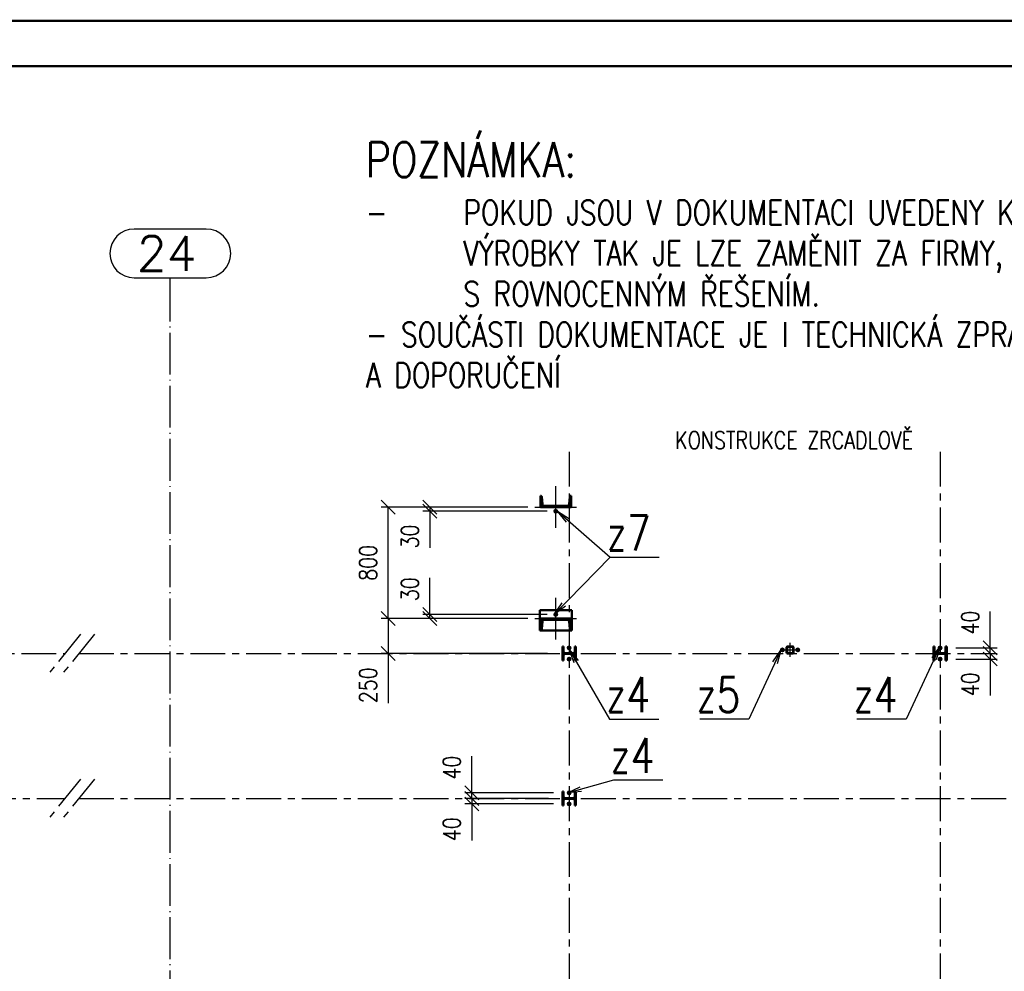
# Paper-space layout 'Layout1' of a CAD drawing. Extents: x -2 to 985, y -36 to 1353.
# Tile 24 of 73: x 267 to 408, y 284 to 420. Entities that reach past the tile are written whole.
import ezdxf
from ezdxf.enums import TextEntityAlignment as Align

# ---------------------------------------------------------------- set-up
doc = ezdxf.new("R2010")
doc.units = 0
for name, pattern in [('ACAD_ISO02W100', [15, 12, -3]), ('ACAD_ISO04W100', [30.5, 24, -3, 0.5, -3]), ('HP_01_CER_B', [8, 5, -1, 1, -1])]:
    doc.linetypes.add(name, pattern=pattern)
doc.layers.get('0').update_dxf_attribs({"linetype": 'CONTINUOUS'})
doc.layers.get('DEFPOINTS').update_dxf_attribs({"color": 132, "linetype": 'CONTINUOUS'})
doc.layers.add('RAMECEK_HP', color=251, linetype='CONTINUOUS')
for name, color, linetype, lineweight in [('SS_KOTVY', 2, 'CONTINUOUS', 35), ('SS_KOTY', 3, 'CONTINUOUS', 25), ('SS_OSY_025', 7, 'HP_01_CER_B', 25), ('SS_POPIS_PROFILU', 13, 'CONTINUOUS', 25), ('SS_SCHODISTE', 30, 'CONTINUOUS', 50), ('SS_SLOUPKY', 131, 'CONTINUOUS', 50), ('SS_SLOUPY', 143, 'CONTINUOUS', 50), ('SS_SRAFY', 8, 'CONTINUOUS', 18), ('SS_TEXT35', 2, 'CONTINUOUS', 35)]:
    doc.layers.add(name, color=color, linetype=linetype, lineweight=lineweight)
doc.styles.add('ROMANS', font='romans.shx', dxfattribs={"width": 0.8})
doc.styles.add('romans.shx', font='romans.shx', dxfattribs={"height": 5})
doc.dimstyles.new('A-1_(2.5)_50AS', dxfattribs={"dimtxt": 2.5, "dimasz": 2, "dimexe": 1, "dimexo": 2, "dimgap": 0, "dimtad": 0, "dimdec": 1, "dimlfac": 50, "dimrnd": 1, "dimtxsty": 'ROMANS', "dimblk1": 'OBLIQUE', "dimblk2": 'OBLIQUE', "dimsah": 1, "dimcen": 2, "dimclrd": 256, "dimclre": 256, "dimclrt": 256, "dimadec": 1, "dimazin": 2, "dimtfac": 0.714286, "dimtdec": 1, "dimtmove": 0, "dimatfit": 3, "dimldrblk": 'OPEN', "dimfxl": 1, "dimtvp": 1.142857, "dimtfill": 1, "dimtolj": 1, "dimlwd": -1, "dimlwe": -1, "dimarcsym": 0})
pattern_1 = [(45, (-5023.98056, -565.55967), (-0.0449012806, 0.0449012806), [])]

# ---------------------------------------------------------------- blocks, each defined once
blk = doc.blocks.new('*U6')
at = {"layer": 'RAMECEK_HP', "lineweight": 35, "const_width": 0.35}
for points in [[(0, 420), (0, 0), (743, 0), (743, 420)], [(6.5, 413.5), (6.5, 6.5), (736.5, 6.5), (736.5, 413.5)]]:
    blk.add_lwpolyline(points, close=True, dxfattribs=at)
at = {"layer": 'DEFPOINTS', "style": 'ROMANS', "width": 0.8}
blk.add_attdef('TISK', text='', height=10, dxfattribs=at).set_placement((743, -33), align=Align.RIGHT)
blk = doc.blocks.new('0KRIZ(Z)')
at = {"color": 0, "linetype": 'ByBlock', "ltscale": 0.5}
for p, q in [((0, -0.5), (0, 0.5)), ((-0.5, 0), (0.5, 0)), ((0, 0), (0, 0, 1))]:
    blk.add_line(p, q, dxfattribs=at)
blk = doc.blocks.new('_Oblique')
at = {"color": 0, "linetype": 'ByBlock', "lineweight": -2}
blk.add_line((-0.5, -0.5), (0.5, 0.5), dxfattribs=at)
blk = doc.blocks.new('*D76')
at = {"layer": 'DEFPOINTS', "color": 0, "transparency": 16777216}
for p in [(399.46, 330.04, 0.8), (401.65, 329.24), (406.4, 330.04)]:
    blk.add_point(p, dxfattribs=at)
at = {"layer": 'SS_KOTY', "transparency": 16777216}
for p, q in [((406.4, 330.04), (406.4, 335.28)), ((401.46, 330.04), (407.4, 330.04)), ((403.65, 329.24), (407.4, 329.24)), ((406.4, 329.24), (406.4, 330.04))]:
    blk.add_line(p, q, dxfattribs=at)
at = {"layer": 'SS_KOTY', "transparency": 16777216, "xscale": 2, "yscale": 2, "zscale": 2}
for p, rotation in [((406.4, 330.04), 90), ((406.4, 329.24), 270)]:
    blk.add_blockref('_Oblique', p, dxfattribs=dict(at, rotation=rotation))
at = {"layer": 'SS_KOTY', "transparency": 16777216, "insert": (403.55, 333.66), "char_height": 2.5, "attachment_point": 5, "rotation": 90, "style": 'ROMANS', "bg_fill": 3, "box_fill_scale": 1.1, "bg_fill_color": 256, "bg_fill_true_color": 13158600, "bg_fill_transparency": 0}
blk.add_mtext('\\A1;40', dxfattribs=at)
blk = doc.blocks.new('_OPEN')
at = {"color": 0, "linetype": 'ByBlock'}
for p, q in [((-1, 0.167), (0, 0)), ((0, 0), (-1, -0.167)), ((0, 0), (-1, 0))]:
    blk.add_line(p, q, dxfattribs=at)
blk = doc.blocks.new('*D75')
at = {"layer": 'DEFPOINTS', "color": 0, "transparency": 16777216}
for p in [(401.65, 329.24), (399.46, 328.44, 0.8), (406.4, 328.44)]:
    blk.add_point(p, dxfattribs=at)
at = {"layer": 'SS_KOTY', "transparency": 16777216}
for p, q in [((403.65, 329.24), (407.4, 329.24)), ((406.4, 329.24), (406.4, 328.44)), ((401.46, 328.44), (407.4, 328.44)), ((406.4, 328.44), (406.4, 323.2))]:
    blk.add_line(p, q, dxfattribs=at)
at = {"layer": 'SS_KOTY', "transparency": 16777216, "xscale": 2, "yscale": 2, "zscale": 2}
for p, rotation in [((406.4, 329.24), 90), ((406.4, 328.44), 270)]:
    blk.add_blockref('_Oblique', p, dxfattribs=dict(at, rotation=rotation))
at = {"layer": 'SS_KOTY', "transparency": 16777216, "insert": (403.55, 324.82), "char_height": 2.5, "attachment_point": 5, "rotation": 90, "style": 'ROMANS', "bg_fill": 3, "box_fill_scale": 1.1, "bg_fill_color": 256, "bg_fill_true_color": 13158600, "bg_fill_transparency": 0}
blk.add_mtext('\\A1;40', dxfattribs=at)
blk = doc.blocks.new('*D87')
at = {"layer": 'DEFPOINTS', "color": 0, "transparency": 16777216}
for p in [(332.05, 309.24), (345.06, 308.44, 1), (345.78, 309.24, 0.65)]:
    blk.add_point(p, dxfattribs=at)
at = {"layer": 'SS_KOTY', "transparency": 16777216}
for p, q in [((332.05, 309.24), (332.05, 314.48)), ((343.78, 309.24), (331.05, 309.24)), ((343.06, 308.44), (331.05, 308.44)), ((332.05, 308.44), (332.05, 309.24))]:
    blk.add_line(p, q, dxfattribs=at)
at = {"layer": 'SS_KOTY', "transparency": 16777216, "xscale": 2, "yscale": 2, "zscale": 2}
for p, rotation in [((332.05, 309.24), 90), ((332.05, 308.44), 270)]:
    blk.add_blockref('_Oblique', p, dxfattribs=dict(at, rotation=rotation))
at = {"layer": 'SS_KOTY', "transparency": 16777216, "insert": (329.19, 312.86), "char_height": 2.5, "attachment_point": 5, "rotation": 90, "style": 'ROMANS', "bg_fill": 3, "box_fill_scale": 1.1, "bg_fill_color": 256, "bg_fill_true_color": 13158600, "bg_fill_transparency": 0}
blk.add_mtext('\\A1;40', dxfattribs=at)
blk = doc.blocks.new('*D88')
at = {"layer": 'DEFPOINTS', "color": 0, "transparency": 16777216}
for p in [(345.06, 308.44, 1), (332.05, 307.64), (345.78, 307.64, 0.65)]:
    blk.add_point(p, dxfattribs=at)
at = {"layer": 'SS_KOTY', "transparency": 16777216}
for p, q in [((343.06, 308.44), (331.05, 308.44)), ((332.05, 308.44), (332.05, 307.64)), ((343.78, 307.64), (331.05, 307.64)), ((332.05, 307.64), (332.05, 302.4))]:
    blk.add_line(p, q, dxfattribs=at)
at = {"layer": 'SS_KOTY', "transparency": 16777216, "xscale": 2, "yscale": 2, "zscale": 2}
for p, rotation in [((332.05, 308.44), 90), ((332.05, 307.64), 270)]:
    blk.add_blockref('_Oblique', p, dxfattribs=dict(at, rotation=rotation))
at = {"layer": 'SS_KOTY', "transparency": 16777216, "insert": (329.19, 304.02), "char_height": 2.5, "attachment_point": 5, "rotation": 90, "style": 'ROMANS', "bg_fill": 3, "box_fill_scale": 1.1, "bg_fill_color": 256, "bg_fill_true_color": 13158600, "bg_fill_transparency": 0}
blk.add_mtext('\\A1;40', dxfattribs=at)
blk = doc.blocks.new('*D91')
at = {"layer": 'DEFPOINTS', "color": 0, "transparency": 16777216}
for p in [(320.05, 334.24), (342.1, 334.24, 2), (344.92, 329.24, 0.6)]:
    blk.add_point(p, dxfattribs=at)
at = {"layer": 'SS_KOTY', "transparency": 16777216}
for p, q in [((340.1, 334.24), (319.05, 334.24)), ((320.05, 334.24), (320.05, 329.24)), ((342.92, 329.24), (319.05, 329.24)), ((320.05, 329.24), (320.05, 322.1))]:
    blk.add_line(p, q, dxfattribs=at)
at = {"layer": 'SS_KOTY', "transparency": 16777216, "xscale": 2, "yscale": 2, "zscale": 2}
for p, rotation in [((320.05, 334.24), 90), ((320.05, 329.24), 270)]:
    blk.add_blockref('_Oblique', p, dxfattribs=dict(at, rotation=rotation))
at = {"layer": 'SS_KOTY', "transparency": 16777216, "insert": (317.19, 324.67), "char_height": 2.5, "attachment_point": 5, "rotation": 90, "style": 'ROMANS', "bg_fill": 3, "box_fill_scale": 1.1, "bg_fill_color": 256, "bg_fill_true_color": 13158600, "bg_fill_transparency": 0}
blk.add_mtext('\\A1;250', dxfattribs=at)
blk = doc.blocks.new('*D92')
at = {"layer": 'DEFPOINTS', "color": 0, "transparency": 16777216}
for p in [(320.05, 350.24), (342.1, 350.24, 2), (342.1, 334.24, 2)]:
    blk.add_point(p, dxfattribs=at)
at = {"layer": 'SS_KOTY', "transparency": 16777216}
for p, q in [((340.1, 350.24), (319.05, 350.24)), ((320.05, 334.24), (320.05, 350.24)), ((340.1, 334.24), (319.05, 334.24))]:
    blk.add_line(p, q, dxfattribs=at)
at = {"layer": 'SS_KOTY', "transparency": 16777216, "xscale": 2, "yscale": 2, "zscale": 2}
for p, rotation in [((320.05, 350.24), 90), ((320.05, 334.24), 270)]:
    blk.add_blockref('_Oblique', p, dxfattribs=dict(at, rotation=rotation))
at = {"layer": 'SS_KOTY', "transparency": 16777216, "insert": (317.19, 342.24), "char_height": 2.5, "attachment_point": 5, "rotation": 90, "style": 'ROMANS', "bg_fill": 3, "box_fill_scale": 1.1, "bg_fill_color": 256, "bg_fill_true_color": 13158600, "bg_fill_transparency": 0}
blk.add_mtext('\\A1;800', dxfattribs=at)
blk = doc.blocks.new('*D93')
at = {"layer": 'DEFPOINTS', "color": 0, "transparency": 16777216}
for p in [(342.1, 350.24, 2), (326.05, 349.64), (344.86, 349.64, 0.55)]:
    blk.add_point(p, dxfattribs=at)
at = {"layer": 'SS_KOTY', "transparency": 16777216}
for p, q in [((340.1, 350.24), (325.05, 350.24)), ((326.05, 350.24), (326.05, 349.64)), ((342.86, 349.64), (325.05, 349.64)), ((326.05, 349.64), (326.05, 344.4))]:
    blk.add_line(p, q, dxfattribs=at)
at = {"layer": 'SS_KOTY', "transparency": 16777216, "xscale": 2, "yscale": 2, "zscale": 2}
for p, rotation in [((326.05, 350.24), 90), ((326.05, 349.64), 270)]:
    blk.add_blockref('_Oblique', p, dxfattribs=dict(at, rotation=rotation))
at = {"layer": 'SS_KOTY', "transparency": 16777216, "insert": (323.19, 346.02), "char_height": 2.5, "attachment_point": 5, "rotation": 90, "style": 'ROMANS', "bg_fill": 3, "box_fill_scale": 1.1, "bg_fill_color": 256, "bg_fill_true_color": 13158600, "bg_fill_transparency": 0}
blk.add_mtext('\\A1;30', dxfattribs=at)
blk = doc.blocks.new('*D94')
at = {"layer": 'DEFPOINTS', "color": 0, "transparency": 16777216}
for p in [(326.05, 334.84), (344.86, 334.84, 0.55), (342.1, 334.24, 2)]:
    blk.add_point(p, dxfattribs=at)
at = {"layer": 'SS_KOTY', "transparency": 16777216}
for p, q in [((326.05, 334.84), (326.05, 340.08)), ((342.86, 334.84), (325.05, 334.84)), ((326.05, 334.24), (326.05, 334.84)), ((340.1, 334.24), (325.05, 334.24))]:
    blk.add_line(p, q, dxfattribs=at)
at = {"layer": 'SS_KOTY', "transparency": 16777216, "xscale": 2, "yscale": 2, "zscale": 2}
for p, rotation in [((326.05, 334.84), 90), ((326.05, 334.24), 270)]:
    blk.add_blockref('_Oblique', p, dxfattribs=dict(at, rotation=rotation))
at = {"layer": 'SS_KOTY', "transparency": 16777216, "insert": (323.19, 338.46), "char_height": 2.5, "attachment_point": 5, "rotation": 90, "style": 'ROMANS', "bg_fill": 3, "box_fill_scale": 1.1, "bg_fill_color": 256, "bg_fill_true_color": 13158600, "bg_fill_transparency": 0}
blk.add_mtext('\\A1;30', dxfattribs=at)

psp = doc.layouts.get("Layout1")

# ---------------------------------------------------------------- hatches: boundary and pattern name
at = {"layer": 'SS_SRAFY'}
h = psp.add_hatch(dxfattribs=at)
h.set_pattern_fill('ANSI31', color=5, scale=0.02, style=0)
h.set_pattern_definition(pattern_1)
h.paths.add_polyline_path([(377.3394, 330.2403, 0.41421356), (377.2194, 330.1203), (377.2194, 329.3603, 0.41421356), (377.3394, 329.2403), (378.0994, 329.2403, 0.41421356), (378.2194, 329.3603), (378.2194, 330.1203, 0.41421356), (378.0994, 330.2403)], flags=0)
h.paths.add_polyline_path([(377.3394, 330.1803), (378.0994, 330.1803, -0.41421356), (378.1594, 330.1203), (378.1594, 329.3603, -0.41421356), (378.0994, 329.3003), (377.3394, 329.3003, -0.41421356), (377.2794, 329.3603), (377.2794, 330.1203, -0.41421356)], flags=0)

# ---------------------------------------------------------------- linework, layer by layer
at = {"layer": 'SS_KOTVY', "color": 7, "linetype": 'ACAD_ISO04W100', "ltscale": 0.25}
for p, q in [((346.2594, 330.0403), (345.7794, 330.0403)), ((346.1394, 330.0403), (345.8994, 330.0403)), ((346.0194, 329.8003), (346.0194, 330.2803)), ((346.0194, 329.9203), (346.0194, 330.1603)), ((346.0194, 330.0403), (346.0194, 330.0403)), ((376.8594, 329.7403), (376.3794, 329.7403)), ((376.7394, 329.7403), (376.4994, 329.7403)), ((376.6194, 329.5003), (376.6194, 329.9803)), ((376.6194, 329.6203), (376.6194, 329.8603)), ((376.6194, 329.7403), (376.6194, 329.7403)), ((379.0594, 329.7403), (378.5794, 329.7403)), ((378.9394, 329.7403), (378.6994, 329.7403)), ((378.8194, 329.5003), (378.8194, 329.9803)), ((378.8194, 329.6203), (378.8194, 329.8603)), ((378.8194, 329.7403), (378.8194, 329.7403)), ((346.2594, 328.4403), (345.7794, 328.4403)), ((346.1394, 328.4403), (345.8994, 328.4403)), ((346.0194, 328.2003), (346.0194, 328.6803)), ((346.0194, 328.3203), (346.0194, 328.5603)), ((346.0194, 328.4403), (346.0194, 328.4403))]:
    psp.add_line(p, q, dxfattribs=at)
at = {"layer": 'SS_KOTVY', "color": 1, "linetype": 'Continuous', "ltscale": 0.25}
for p, q in [((345.9099, 330.23), (345.8004, 330.0403)), ((345.8004, 330.0403), (345.9099, 329.8507)), ((346.1289, 330.23), (345.9099, 330.23)), ((345.9099, 329.8507), (346.1289, 329.8507)), ((346.2384, 330.0403), (346.1289, 330.23)), ((346.1289, 329.8507), (346.2384, 330.0403)), ((376.5099, 329.93), (376.4004, 329.7403)), ((376.4004, 329.7403), (376.5099, 329.5507)), ((376.7289, 329.93), (376.5099, 329.93)), ((376.5099, 329.5507), (376.7289, 329.5507)), ((376.8384, 329.7403), (376.7289, 329.93)), ((376.7289, 329.5507), (376.8384, 329.7403)), ((378.7099, 329.93), (378.6004, 329.7403)), ((378.6004, 329.7403), (378.7099, 329.5507)), ((378.9289, 329.93), (378.7099, 329.93)), ((378.7099, 329.5507), (378.9289, 329.5507)), ((379.0384, 329.7403), (378.9289, 329.93)), ((378.9289, 329.5507), (379.0384, 329.7403)), ((345.9099, 328.63), (345.8004, 328.4403)), ((345.8004, 328.4403), (345.9099, 328.2507)), ((346.1289, 328.63), (345.9099, 328.63)), ((345.9099, 328.2507), (346.1289, 328.2507)), ((346.2384, 328.4403), (346.1289, 328.63)), ((346.1289, 328.2507), (346.2384, 328.4403))]:
    psp.add_line(p, q, dxfattribs=at)
for centre, radius in [((346.0194, 330.0403), 0.24), ((346.0194, 330.0403), 0.12), ((376.6194, 329.7403), 0.24), ((376.6194, 329.7403), 0.12), ((378.8194, 329.7403), 0.24), ((378.8194, 329.7403), 0.12), ((346.0194, 328.4403), 0.24), ((346.0194, 328.4403), 0.12)]:
    psp.add_circle(centre, radius, dxfattribs=at)
at = {"layer": 'SS_OSY_025', "linetype": 'Continuous', "ltscale": 0.25}
for p, q in [((293.9861, 390.1371), (283.6528, 390.1371)), ((283.6528, 383.1371), (293.9861, 383.1371))]:
    psp.add_line(p, q, dxfattribs=at)
at = {"layer": 'SS_OSY_025', "linetype": 'ACAD_ISO04W100', "ltscale": 0.25}
for p, q in [((288.8194, 378.1371), (288.8194, 383.1371)), ((288.8194, 148.1381), (288.8194, 378.1381)), ((288.8194, 378.1381), (288.8194, 378.1371))]:
    psp.add_line(p, q, dxfattribs=at)
at = {"layer": 'SS_OSY_025'}
for p, q in [((346.0194, 358.1769, 0.8), (346.0194, 182.9855, 0.8)), ((399.2194, 358.1769, 0.8), (399.2194, 182.9855, 0.8)), ((275.9316, 331.9938, 0.227), (271.4711, 326.4869, 0.227)), ((277.9316, 331.9938, 0.227), (273.4711, 326.4869, 0.227)), ((131.4699, 329.2403, 0.227), (273.7013, 329.2403, 0.227)), ((275.7013, 329.2403, 0.227), (406.1342, 329.2403, 0.227)), ((275.9315, 311.1938, 0.108), (271.4711, 305.6869, 0.108)), ((277.9315, 311.1938, 0.108), (273.4711, 305.6869, 0.108)), ((109.6708, 308.4403, 0.227), (273.7013, 308.4403, 0.108)), ((275.7013, 308.4403, 0.1065), (422.4525, 308.4403))]:
    psp.add_line(p, q, dxfattribs=at)
at = {"layer": 'SS_OSY_025', "linetype": 'Continuous', "ltscale": 0.25}
for centre, start, end in [((283.6528, 386.6371), 90, 270), ((293.9861, 386.6371), 270, 90)]:
    psp.add_arc(centre, 3.5, start, end, dxfattribs=at)
at = {"layer": 'SS_POPIS_PROFILU', "color": 0, "linetype": 'ByBlock'}
for p, q in [((346.7376, 327.9042), (346.0194, 329.8003)), ((346.0194, 329.8003), (347.3137, 328.2396)), ((346.0194, 329.8003), (347.0256, 328.0719)), ((375.2395, 328.0444), (376.3802, 329.7206)), ((376.3802, 329.7206), (375.5421, 327.9047)), ((376.3802, 329.7206), (375.8448, 327.765))]:
    psp.add_line(p, q, dxfattribs=at)
at = {"layer": 'SS_POPIS_PROFILU', "color": 13}
for points in [[(346.0194, 329.8003), (351.8208, 319.8347), (358.8685, 319.8347)], [(376.3802, 329.7206), (371.8175, 319.8347), (364.7699, 319.8347)]]:
    psp.add_lwpolyline(points, dxfattribs=at)
at = {"layer": 'SS_SCHODISTE', "color": 1, "linetype": 'Continuous', "ltscale": 0.25}
for p, q in [((346.1046, 351.7299), (346.0182, 350.6504)), ((346.2994, 351.8403), (346.2242, 351.8403)), ((346.2994, 350.2403), (346.2994, 351.8403)), ((346.3994, 332.5403), (346.3994, 335.4403)), ((346.0182, 333.8303), (346.1046, 332.7508)), ((346.2994, 332.6403), (346.2994, 334.2403)), ((346.2242, 332.6403), (346.2994, 332.6403))]:
    psp.add_line(p, q, dxfattribs=at)
for centre, start, end in [((346.2242, 351.7203), 90, 175.426), ((346.2242, 332.7603), 184.574, 270)]:
    psp.add_arc(centre, 0.12, start, end, dxfattribs=at)
at = {"layer": 'SS_SCHODISTE', "color": 1, "linetype": 'Continuous', "ltscale": 0.25, "extrusion": (0, 0, -1)}
for centre, start, end in [((-345.769, 350.6703), 184.574, 270), ((-345.769, 333.8103), 90, 175.426)]:
    psp.add_arc(centre, 0.25, start, end, dxfattribs=at)
at = {"layer": 'SS_SLOUPKY', "color": 1, "linetype": 'Continuous', "ltscale": 0.25}
for p, q in [((377.2194, 330.1203), (377.2194, 329.3603)), ((377.2794, 329.3603), (377.2794, 330.1203)), ((378.0994, 330.2403), (377.3394, 330.2403)), ((377.3394, 330.1803), (378.0994, 330.1803)), ((378.0994, 329.3003), (377.3394, 329.3003)), ((377.3394, 329.2403), (378.0994, 329.2403)), ((378.1594, 330.1203), (378.1594, 329.3603)), ((378.2194, 329.3603), (378.2194, 330.1203))]:
    psp.add_line(p, q, dxfattribs=at)
at = {"layer": 'SS_SLOUPKY', "color": 7, "linetype": 'ACAD_ISO04W100', "ltscale": 0.25}
psp.add_line((377.7194, 329.7403), (377.7194, 329.7403), dxfattribs=at)
at = {"layer": 'SS_SLOUPKY', "color": 3, "linetype": 'ACAD_ISO02W100', "ltscale": 0.25}
for centre in [(376.6194, 329.7403), (378.8194, 329.7403)]:
    psp.add_circle(centre, 0.14, dxfattribs=at)
at = {"layer": 'SS_SLOUPKY', "color": 1, "linetype": 'Continuous', "ltscale": 0.25}
for centre, start, end in [((377.3394, 330.1203), 90, 180), ((377.3394, 329.3603), 180, 270), ((378.0994, 330.1203), 0, 90), ((378.0994, 329.3603), 270, 0)]:
    psp.add_arc(centre, 0.12, start, end, dxfattribs=at)
at = {"layer": 'SS_SLOUPKY', "color": 1, "linetype": 'Continuous', "ltscale": 0.25, "extrusion": (0, 0, -1)}
for centre, start, end in [((-377.3394, 330.1203), 0, 90), ((-377.3394, 329.3603), 270, 0), ((-378.0994, 330.1203), 90, 180), ((-378.0994, 329.3603), 180, 270)]:
    psp.add_arc(centre, 0.06, start, end, dxfattribs=at)
at = {"layer": 'SS_SLOUPY', "color": 7, "linetype": 'ACAD_ISO04W100', "ltscale": 0.25}
psp.add_line((346.0194, 329.2403), (346.0194, 329.2403), dxfattribs=at)
at = {"layer": 'SS_SLOUPY', "color": 1, "linetype": 'Continuous', "ltscale": 0.25}
for p, q in [((346.9794, 330.2403), (346.8194, 330.2403)), ((346.8194, 330.2403), (346.8194, 329.5303)), ((346.9794, 328.2403), (346.9794, 330.2403)), ((398.4194, 330.2403), (398.2594, 330.2403)), ((398.2594, 330.2403), (398.2594, 328.2403)), ((398.4194, 329.5303), (398.4194, 330.2403)), ((346.8194, 328.9503), (346.8194, 328.2403)), ((346.8194, 328.2403), (346.9794, 328.2403)), ((398.2594, 328.2403), (398.4194, 328.2403)), ((398.4194, 328.2403), (398.4194, 328.9503)), ((346.9794, 309.4403), (346.8194, 309.4403)), ((346.8194, 309.4403), (346.8194, 308.7303)), ((346.9794, 307.4403), (346.9794, 309.4403)), ((346.8194, 308.1503), (346.8194, 307.4403)), ((346.8194, 307.4403), (346.9794, 307.4403))]:
    psp.add_line(p, q, dxfattribs=at)
at = {"layer": 'SS_SLOUPY', "color": 3, "linetype": 'ACAD_ISO02W100', "ltscale": 0.25}
for centre in [(346.0194, 330.0403), (346.0194, 328.4403)]:
    psp.add_circle(centre, 0.14, dxfattribs=at)
at = {"layer": 'SS_SLOUPY', "color": 1, "linetype": 'Continuous', "ltscale": 0.25, "extrusion": (-9.81055e-16, 2.36848e-15, -1)}
for centre in [(-346.5794, 329.5303), (-346.5794, 308.7303)]:
    psp.add_arc(centre, 0.24, 180, 270, dxfattribs=at)
at = {"layer": 'SS_SLOUPY', "color": 1, "linetype": 'Continuous', "ltscale": 0.25, "extrusion": (-9.81055e-16, -2.36848e-15, -1)}
for centre in [(-346.5794, 328.9503), (-346.5794, 308.1503)]:
    psp.add_arc(centre, 0.24, 90, 180, dxfattribs=at)
at = {"layer": 'SS_SLOUPY', "color": 1, "linetype": 'Continuous', "ltscale": 0.25, "extrusion": (2.36848e-15, 9.81055e-16, -1)}
psp.add_arc((-398.6594, 329.5303), 0.24, 270, 0, dxfattribs=at)
at = {"layer": 'SS_SLOUPY', "color": 1, "linetype": 'Continuous', "ltscale": 0.25, "extrusion": (2.36848e-15, -9.81055e-16, -1)}
psp.add_arc((-398.6594, 328.9503), 0.24, 0, 90, dxfattribs=at)

# ---------------------------------------------------------------- block references
at = {"layer": 'RAMECEK_HP'}
psp.add_blockref('*U6', (0, 0), dxfattribs=at)
at = {"layer": 'SS_OSY_025'}
for p, xscale, yscale in [((344.0994, 350.2403, 1), 6, 6), ((344.0994, 334.2403, 1), 6, 6), ((377.7194, 329.7403), 2, 2)]:
    psp.add_blockref('0KRIZ(Z)', p, dxfattribs=dict(at, xscale=xscale, yscale=yscale))

# ---------------------------------------------------------------- texts
at = {"layer": 'SS_OSY_025', "color": 7, "style": 'romans.shx'}
psp.add_text('24', height=5, dxfattribs=at).set_placement((284.0187, 384.1371))
at = {"layer": 'SS_OSY_025', "style": 'ROMANS', "width": 0.8}
psp.add_text('KONSTRUKCE ZRCADLOVĚ', height=2.5, dxfattribs=at).set_placement((361.233, 358.5993, 988))
at = {"layer": 'SS_POPIS_PROFILU', "color": 4, "style": 'romans.shx', "width": 0.8}
for s, p in [('z7', (351.385, 344.0331)), ('z7', (351.385, 344.0331)), ('z4', (351.2978, 320.8347)), ('z5', (364.2469, 320.8347)), ('z4', (386.7747, 320.8347)), ('z4', (351.9084, 312.0903))]:
    psp.add_text(s, height=5, dxfattribs=at).set_placement(p)
at = {"layer": 'SS_TEXT35', "insert": (316.8701, 367.4226), "char_height": 3.5, "attachment_point": 7, "style": 'ROMANS'}
psp.add_mtext_dynamic_manual_height_columns('{\\H1.4286x;\\C4;POZNÁMKA:\\P\\pxt1.71429,2;}-^IPOKUD JSOU V\\~DOKUMENTACI UVEDENY KONKRÉTNÍ FIRMY, NEBO ^I^IVÝROBKY TAK JE LZE ZAMĚNIT ZA FIRMY, NEBO VÝROBKY ^I^I^IS\\~ROVNOCENNÝM ŘEŠENÍM.\\P\\ptz;- SOUČÁSTI DOKUMENTACE JE I TECHNICKÁ ZPRÁVA, ODSTAVEC 8 OBECNÁ UPOZORNĚNÍ A DOPORUČENÍ', width=182.634089, gutter_width=17.5, heights=[0], dxfattribs=at)

# ---------------------------------------------------------------- next in the draw order: dimensions: what is measured, and where the dimension line sits
at = {"layer": 'SS_KOTY'}
dim = psp.add_linear_dim(base=(320.05, 334.2403), p1=(344.9194, 329.2403, 0.6), p2=(342.0994, 334.2403, 2), angle=90, dimstyle='A-1_(2.5)_50AS', dxfattribs=at)
dim.commit()
dim.dimension.update_dxf_attribs({"geometry": '*D91', "text_midpoint": (320.05, 324.6689), "dimtype": 160})
for base, p1, p2, picture, middle in [((406.4031, 330.0403), (401.6525, 329.2403), (399.4594, 330.0403, 0.8), '*D76', (403.546, 333.6594)), ((332.05, 309.2403), (345.0594, 308.4403, 1), (345.7794, 309.2403, 0.65), '*D87', (329.1929, 312.8594))]:
    dim = psp.add_linear_dim(base=base, p1=p1, p2=p2, angle=90, dimstyle='A-1_(2.5)_50AS', dxfattribs=at)
    dim.commit()
    dim.dimension.update_dxf_attribs({"geometry": picture, "text_midpoint": middle})

# ---------------------------------------------------------------- next in the draw order: hatches: boundary and pattern name
at = {"layer": 'SS_SRAFY'}
h = psp.add_hatch(dxfattribs=at)
h.set_pattern_fill('ANSI31', color=5, scale=0.02, style=0)
h.set_pattern_definition(pattern_1)
h.paths.add_polyline_path([(346.9794, 330.2403), (346.8194, 330.2403), (346.8194, 329.5303, -0.41421356), (346.5794, 329.2903), (345.4594, 329.2903, -0.41421356), (345.2194, 329.5303), (345.2194, 330.2403), (345.0594, 330.2403), (345.0594, 328.2403), (345.2194, 328.2403), (345.2194, 328.9503, -0.41421356), (345.4594, 329.1903), (346.5794, 329.1903, -0.41421356), (346.8194, 328.9503), (346.8194, 328.2403), (346.9794, 328.2403)], flags=0)

# ---------------------------------------------------------------- next in the draw order: linework, layer by layer
at = {"layer": 'SS_SLOUPY', "color": 1, "linetype": 'Continuous', "ltscale": 0.25}
for p, q in [((345.2194, 330.2403), (345.0594, 330.2403)), ((345.0594, 330.2403), (345.0594, 328.2403)), ((345.2194, 329.5303), (345.2194, 330.2403)), ((346.5794, 329.2903), (345.4594, 329.2903)), ((345.4594, 329.1903), (346.5794, 329.1903)), ((345.0594, 328.2403), (345.2194, 328.2403)), ((345.2194, 328.2403), (345.2194, 328.9503))]:
    psp.add_line(p, q, dxfattribs=at)
at = {"layer": 'SS_SLOUPY', "color": 1, "linetype": 'Continuous', "ltscale": 0.25, "extrusion": (2.36848e-15, 9.81055e-16, -1)}
psp.add_arc((-345.4594, 329.5303), 0.24, 270, 0, dxfattribs=at)
at = {"layer": 'SS_SLOUPY', "color": 1, "linetype": 'Continuous', "ltscale": 0.25, "extrusion": (2.36848e-15, -9.81055e-16, -1)}
psp.add_arc((-345.4594, 328.9503), 0.24, 0, 90, dxfattribs=at)

# ---------------------------------------------------------------- next in the draw order: dimensions: what is measured, and where the dimension line sits
at = {"layer": 'SS_KOTY'}
dim = psp.add_linear_dim(base=(320.05, 350.2403), p1=(342.0994, 334.2403, 2), p2=(342.0994, 350.2403, 2), angle=90, dimstyle='A-1_(2.5)_50AS', override={"dimtmove": 1}, dxfattribs=at)
dim.commit()
dim.dimension.update_dxf_attribs({"geometry": '*D92', "text_midpoint": (317.1929, 342.2403)})
for base, p1, p2, picture, middle in [((406.4031, 328.4403), (401.6525, 329.2403), (399.4594, 328.4403, 0.8), '*D75', (403.546, 324.8213)), ((332.05, 307.6403), (345.0594, 308.4403, 1), (345.7794, 307.6403, 0.65), '*D88', (329.1929, 304.0213))]:
    dim = psp.add_linear_dim(base=base, p1=p1, p2=p2, angle=90, dimstyle='A-1_(2.5)_50AS', dxfattribs=at)
    dim.commit()
    dim.dimension.update_dxf_attribs({"geometry": picture, "text_midpoint": middle})

# ---------------------------------------------------------------- next in the draw order: hatches: boundary and pattern name
at = {"layer": 'SS_SRAFY'}
h = psp.add_hatch(dxfattribs=at)
h.set_pattern_fill('ANSI31', color=5, scale=0.02, style=0)
h.set_pattern_definition(pattern_1)
h.paths.add_polyline_path([(400.1794, 330.2403), (400.0194, 330.2403), (400.0194, 329.5303, -0.41421356), (399.7794, 329.2903), (398.6594, 329.2903, -0.41421356), (398.4194, 329.5303), (398.4194, 330.2403), (398.2594, 330.2403), (398.2594, 328.2403), (398.4194, 328.2403), (398.4194, 328.9503, -0.41421356), (398.6594, 329.1903), (399.7794, 329.1903, -0.41421356), (400.0194, 328.9503), (400.0194, 328.2403), (400.1794, 328.2403)], flags=0)
h = psp.add_hatch(dxfattribs=at)
h.set_pattern_fill('ANSI31', color=5, scale=0.02, style=0)
h.set_pattern_definition(pattern_1)
h.paths.add_polyline_path([(346.9794, 309.4403), (346.8194, 309.4403), (346.8194, 308.7303, -0.41421356), (346.5794, 308.4903), (345.4594, 308.4903, -0.41421356), (345.2194, 308.7303), (345.2194, 309.4403), (345.0594, 309.4403), (345.0594, 307.4403), (345.2194, 307.4403), (345.2194, 308.1503, -0.41421356), (345.4594, 308.3903), (346.5794, 308.3903, -0.41421356), (346.8194, 308.1503), (346.8194, 307.4403), (346.9794, 307.4403)], flags=0)

# ---------------------------------------------------------------- next in the draw order: linework, layer by layer
at = {"layer": 'SS_KOTVY', "color": 7, "linetype": 'ACAD_ISO04W100', "ltscale": 0.25}
for p, q in [((399.4594, 330.0403), (398.9794, 330.0403)), ((399.3394, 330.0403), (399.0994, 330.0403)), ((399.2194, 329.8003), (399.2194, 330.2803)), ((399.2194, 329.9203), (399.2194, 330.1603)), ((399.2194, 330.0403), (399.2194, 330.0403)), ((399.4594, 328.4403), (398.9794, 328.4403)), ((399.3394, 328.4403), (399.0994, 328.4403)), ((399.2194, 328.2003), (399.2194, 328.6803)), ((399.2194, 328.3203), (399.2194, 328.5603)), ((399.2194, 328.4403), (399.2194, 328.4403)), ((346.0194, 309.0003), (346.0194, 309.4803)), ((346.0194, 309.1203), (346.0194, 309.3603)), ((346.2594, 309.2403), (345.7794, 309.2403)), ((346.1394, 309.2403), (345.8994, 309.2403)), ((346.0194, 309.2403), (346.0194, 309.2403)), ((346.0194, 307.4003), (346.0194, 307.8803)), ((346.2594, 307.6403), (345.7794, 307.6403)), ((346.1394, 307.6403), (345.8994, 307.6403)), ((346.0194, 307.5203), (346.0194, 307.7603)), ((346.0194, 307.6403), (346.0194, 307.6403))]:
    psp.add_line(p, q, dxfattribs=at)
at = {"layer": 'SS_KOTVY', "color": 1, "linetype": 'Continuous', "ltscale": 0.25}
for p, q in [((399.1099, 330.23), (399.0004, 330.0403)), ((399.0004, 330.0403), (399.1099, 329.8507)), ((399.3289, 330.23), (399.1099, 330.23)), ((399.1099, 329.8507), (399.3289, 329.8507)), ((399.4384, 330.0403), (399.3289, 330.23)), ((399.3289, 329.8507), (399.4384, 330.0403)), ((399.1099, 328.63), (399.0004, 328.4403)), ((399.0004, 328.4403), (399.1099, 328.2507)), ((399.3289, 328.63), (399.1099, 328.63)), ((399.1099, 328.2507), (399.3289, 328.2507)), ((399.4384, 328.4403), (399.3289, 328.63)), ((399.3289, 328.2507), (399.4384, 328.4403)), ((345.9099, 309.43), (345.8004, 309.2403)), ((346.1289, 309.43), (345.9099, 309.43)), ((346.2384, 309.2403), (346.1289, 309.43)), ((345.8004, 309.2403), (345.9099, 309.0507)), ((345.9099, 309.0507), (346.1289, 309.0507)), ((346.1289, 309.0507), (346.2384, 309.2403)), ((345.9099, 307.83), (345.8004, 307.6403)), ((345.8004, 307.6403), (345.9099, 307.4507)), ((346.1289, 307.83), (345.9099, 307.83)), ((345.9099, 307.4507), (346.1289, 307.4507)), ((346.2384, 307.6403), (346.1289, 307.83)), ((346.1289, 307.4507), (346.2384, 307.6403))]:
    psp.add_line(p, q, dxfattribs=at)
for centre, radius in [((399.2194, 330.0403), 0.24), ((399.2194, 330.0403), 0.12), ((399.2194, 328.4403), 0.24), ((399.2194, 328.4403), 0.12), ((346.0194, 309.2403), 0.24), ((346.0194, 309.2403), 0.12), ((346.0194, 307.6403), 0.24), ((346.0194, 307.6403), 0.12)]:
    psp.add_circle(centre, radius, dxfattribs=at)
at = {"layer": 'SS_POPIS_PROFILU', "color": 0, "linetype": 'ByBlock'}
for p, q in [((398.0717, 328.6089), (399.2194, 330.2803)), ((399.2194, 330.2803), (398.3737, 328.4679)), ((399.2194, 330.2803), (398.6758, 328.327)), ((345.7802, 309.221), (347.6154, 310.083)), ((345.7802, 309.221), (347.7056, 309.7621)), ((347.7958, 309.4412), (345.7802, 309.221))]:
    psp.add_line(p, q, dxfattribs=at)
at = {"layer": 'SS_POPIS_PROFILU', "color": 13}
for points in [[(399.2194, 330.2803), (394.3453, 319.8347), (387.2977, 319.8347)], [(345.7802, 309.221), (352.4314, 311.0903), (359.479, 311.0903)]]:
    psp.add_lwpolyline(points, dxfattribs=at)
at = {"layer": 'SS_SLOUPY', "color": 1, "linetype": 'Continuous', "ltscale": 0.25}
for p, q in [((399.7794, 329.2903), (398.6594, 329.2903)), ((398.6594, 329.1903), (399.7794, 329.1903)), ((400.1794, 330.2403), (400.0194, 330.2403)), ((400.0194, 330.2403), (400.0194, 329.5303)), ((400.1794, 328.2403), (400.1794, 330.2403)), ((400.0194, 328.9503), (400.0194, 328.2403)), ((400.0194, 328.2403), (400.1794, 328.2403)), ((345.2194, 309.4403), (345.0594, 309.4403)), ((345.0594, 309.4403), (345.0594, 307.4403)), ((345.2194, 308.7303), (345.2194, 309.4403)), ((345.2194, 307.4403), (345.2194, 308.1503)), ((346.5794, 308.4903), (345.4594, 308.4903)), ((345.4594, 308.3903), (346.5794, 308.3903)), ((345.0594, 307.4403), (345.2194, 307.4403))]:
    psp.add_line(p, q, dxfattribs=at)
at = {"layer": 'SS_SLOUPY', "color": 7, "linetype": 'ACAD_ISO04W100', "ltscale": 0.25}
for p, q in [((399.2194, 329.2403), (399.2194, 329.2403)), ((346.0194, 308.4403), (346.0194, 308.4403))]:
    psp.add_line(p, q, dxfattribs=at)
at = {"layer": 'SS_SLOUPY', "color": 3, "linetype": 'ACAD_ISO02W100', "ltscale": 0.25}
for centre in [(399.2194, 330.0403), (399.2194, 328.4403), (346.0194, 309.2403), (346.0194, 307.6403)]:
    psp.add_circle(centre, 0.14, dxfattribs=at)
at = {"layer": 'SS_SLOUPY', "color": 1, "linetype": 'Continuous', "ltscale": 0.25, "extrusion": (-9.81055e-16, 2.36848e-15, -1)}
psp.add_arc((-399.7794, 329.5303), 0.24, 180, 270, dxfattribs=at)
at = {"layer": 'SS_SLOUPY', "color": 1, "linetype": 'Continuous', "ltscale": 0.25, "extrusion": (-9.81055e-16, -2.36848e-15, -1)}
psp.add_arc((-399.7794, 328.9503), 0.24, 90, 180, dxfattribs=at)
at = {"layer": 'SS_SLOUPY', "color": 1, "linetype": 'Continuous', "ltscale": 0.25, "extrusion": (2.36848e-15, 9.81055e-16, -1)}
psp.add_arc((-345.4594, 308.7303), 0.24, 270, 0, dxfattribs=at)
at = {"layer": 'SS_SLOUPY', "color": 1, "linetype": 'Continuous', "ltscale": 0.25, "extrusion": (2.36848e-15, -9.81055e-16, -1)}
psp.add_arc((-345.4594, 308.1503), 0.24, 0, 90, dxfattribs=at)

# ---------------------------------------------------------------- next in the draw order: dimensions: what is measured, and where the dimension line sits
at = {"layer": 'SS_KOTY'}
for base, p1, p2, picture, middle in [((326.05, 349.6403), (342.0994, 350.2403, 2), (344.8594, 349.6403, 0.55), '*D93', (323.1929, 346.0213)), ((326.05, 334.8403), (342.0994, 334.2403, 2), (344.8594, 334.8403, 0.55), '*D94', (323.1929, 338.4594))]:
    dim = psp.add_linear_dim(base=base, p1=p1, p2=p2, angle=90, dimstyle='A-1_(2.5)_50AS', dxfattribs=at)
    dim.commit()
    dim.dimension.update_dxf_attribs({"geometry": picture, "text_midpoint": middle})

# ---------------------------------------------------------------- next in the draw order: hatches: boundary and pattern name
at = {"layer": 'SS_SRAFY'}
h = psp.add_hatch(dxfattribs=at)
h.set_pattern_fill('ANSI31', color=5, scale=0.02, style=0)
h.set_pattern_definition(pattern_1)
h.paths.add_polyline_path([(346.2994, 351.8403), (346.2242, 351.8403, 0.39102015), (346.1046, 351.7299), (346.0182, 350.6504, -0.39102015), (345.769, 350.4203), (342.4298, 350.4203, -0.39102015), (342.1806, 350.6504), (342.0943, 351.7299, 0.39102015), (341.9747, 351.8403), (341.8994, 351.8403), (341.8994, 350.2403), (346.2994, 350.2403)], flags=0)
h = psp.add_hatch(dxfattribs=at)
h.set_pattern_fill('ANSI31', color=5, scale=0.02, style=0)
h.set_pattern_definition(pattern_1)
h.paths.add_polyline_path([(346.2242, 332.6403), (346.2994, 332.6403), (346.2994, 334.2403), (341.8994, 334.2403), (341.8994, 332.6403), (341.9747, 332.6403, 0.39102015), (342.0943, 332.7508), (342.1806, 333.8303, -0.39102015), (342.4298, 334.0603), (345.769, 334.0603, -0.39102015), (346.0182, 333.8303), (346.1046, 332.7508, 0.39102015)], flags=0)

# ---------------------------------------------------------------- next in the draw order: linework, layer by layer
at = {"layer": 'SS_KOTVY', "color": 7, "linetype": 'ACAD_ISO04W100', "ltscale": 0.25}
for p, q in [((344.3394, 349.6403), (343.8594, 349.6403)), ((344.2194, 349.6403), (343.9794, 349.6403)), ((344.0994, 349.4003), (344.0994, 349.8803)), ((344.0994, 349.5203), (344.0994, 349.7603)), ((344.0994, 349.6403), (344.0994, 349.6403)), ((344.3394, 334.8403), (343.8594, 334.8403)), ((344.2194, 334.8403), (343.9794, 334.8403)), ((344.0994, 334.6003), (344.0994, 335.0803)), ((344.0994, 334.7203), (344.0994, 334.9603)), ((344.0994, 334.8403), (344.0994, 334.8403))]:
    psp.add_line(p, q, dxfattribs=at)
at = {"layer": 'SS_KOTVY', "color": 1, "linetype": 'Continuous', "ltscale": 0.25}
for p, q in [((343.9899, 349.83), (343.8804, 349.6403)), ((343.8804, 349.6403), (343.9899, 349.4507)), ((344.2089, 349.83), (343.9899, 349.83)), ((343.9899, 349.4507), (344.2089, 349.4507)), ((344.3184, 349.6403), (344.2089, 349.83)), ((344.2089, 349.4507), (344.3184, 349.6403)), ((343.9899, 335.03), (343.8804, 334.8403)), ((343.8804, 334.8403), (343.9899, 334.6507)), ((344.2089, 335.03), (343.9899, 335.03)), ((344.3184, 334.8403), (344.2089, 335.03)), ((344.2089, 334.6507), (344.3184, 334.8403)), ((343.9899, 334.6507), (344.2089, 334.6507))]:
    psp.add_line(p, q, dxfattribs=at)
for centre, radius in [((344.0994, 349.6403), 0.24), ((344.0994, 349.6403), 0.12), ((344.0994, 334.8403), 0.24), ((344.0994, 334.8403), 0.12)]:
    psp.add_circle(centre, radius, dxfattribs=at)
at = {"layer": 'SS_POPIS_PROFILU', "color": 0, "linetype": 'ByBlock'}
for p, q in [((345.6276, 348.0682), (344.3394, 349.634)), ((344.3394, 349.634), (346.0657, 348.5706)), ((344.3394, 349.634), (345.8467, 348.3194)), ((343.8603, 334.8204), (345.022, 336.4822)), ((343.8603, 334.8204), (345.2601, 336.2489)), ((345.4981, 336.0156), (343.8603, 334.8204))]:
    psp.add_line(p, q, dxfattribs=at)
at = {"layer": 'SS_POPIS_PROFILU', "color": 13}
for points in [[(344.3394, 349.634), (351.908, 343.0331), (358.9557, 343.0331)], [(343.8603, 334.8204), (351.908, 343.0331), (358.9557, 343.0331)]]:
    psp.add_lwpolyline(points, dxfattribs=at)
at = {"layer": 'SS_SCHODISTE', "color": 1, "linetype": 'Continuous', "ltscale": 0.25}
for p, q in [((341.9747, 351.8403), (341.8994, 351.8403)), ((341.8994, 351.8403), (341.8994, 350.2403)), ((342.1806, 350.6504), (342.0943, 351.7299)), ((341.8994, 350.2403), (346.2994, 350.2403)), ((345.769, 350.4203), (342.4298, 350.4203)), ((346.3994, 335.4403), (341.7994, 335.4403)), ((341.7994, 335.4403), (341.7994, 332.5403)), ((346.2994, 334.2403), (341.8994, 334.2403)), ((341.8994, 334.2403), (341.8994, 332.6403)), ((342.0943, 332.7508), (342.1806, 333.8303)), ((342.4298, 334.0603), (345.769, 334.0603)), ((341.7994, 332.5403), (346.3994, 332.5403)), ((341.8994, 332.6403), (341.9747, 332.6403))]:
    psp.add_line(p, q, dxfattribs=at)
at = {"layer": 'SS_SCHODISTE', "color": 7, "linetype": 'ACAD_ISO04W100', "ltscale": 0.25}
for p, q in [((344.0994, 351.0403), (344.0994, 351.0403)), ((344.0994, 333.4403), (344.0994, 333.4403))]:
    psp.add_line(p, q, dxfattribs=at)
at = {"layer": 'SS_SCHODISTE', "color": 3, "linetype": 'ACAD_ISO02W100', "ltscale": 0.25}
for centre in [(344.0994, 349.6403), (344.0994, 334.8403)]:
    psp.add_circle(centre, 0.14, dxfattribs=at)
at = {"layer": 'SS_SCHODISTE', "color": 1, "linetype": 'Continuous', "ltscale": 0.25}
for centre, start, end in [((341.9747, 351.7203), 4.574, 90), ((341.9747, 332.7603), 270, 355.426)]:
    psp.add_arc(centre, 0.12, start, end, dxfattribs=at)
at = {"layer": 'SS_SCHODISTE', "color": 1, "linetype": 'Continuous', "ltscale": 0.25, "extrusion": (0, 0, -1)}
for centre, start, end in [((-342.4298, 350.6703), 270, 355.426), ((-342.4298, 333.8103), 4.574, 90)]:
    psp.add_arc(centre, 0.25, start, end, dxfattribs=at)

doc.saveas('drawing.dxf')
